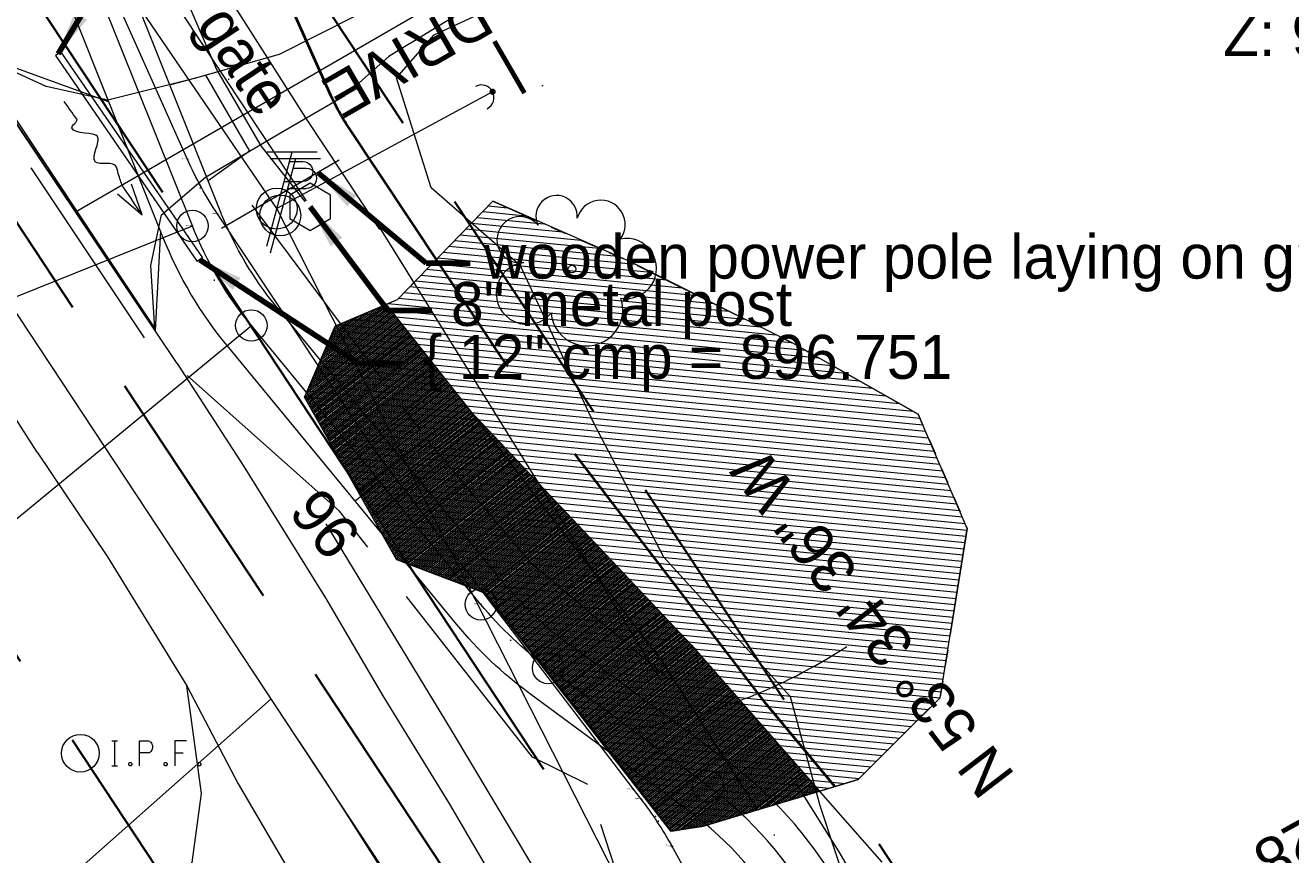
# Model space of a CAD drawing. Header units: feet. Extents: x 2433273 to 2447442, y 555003 to 575201.
# Tile 22 of 226: x 2440263 to 2440465, y 560380 to 560512. Entities that reach past the tile are written whole.
import ezdxf
from ezdxf.enums import TextEntityAlignment as Align

# ---------------------------------------------------------------- set-up
doc = ezdxf.new("R2010")
doc.units = ezdxf.units.FT
doc.header["$LTSCALE"] = 50
doc.header["$MEASUREMENT"] = 0
for name, pattern in [('cl20', [100, 5, -5, 80, -5, 5]), ('cl50', [100, 7.5, -7.5, 70, -7.5, 7.5]), ('constlimit', [0.85, 0.65, -0.1, -0.1]), ('DGN Style 3', [677.930942, 484.236387, -193.694555]), ('DGN Style 5', [338.965471, 145.270916, -193.694555]), ('DGN Style 7', [968.472775, 435.812749, -193.694555, 145.270916, -193.694555]), ('esmtshpr', [5.35, 1, -0.175, -0.175, 4]), ('esmtuex', [4.65, 0.8, -0.275, -0.275, 0.8, -0.3, 0.8, -0.3, 0.8, -0.3]), ('fencepr', [1, 0.925, 0.075]), ('rowex', [4.85, 0.8, -0.375, -0.375, 0.8, -0.3, 0.8, -0.3, 0.8, -0.3]), ('stream', [1.4, 0.7, -0.1, 0.1, -0.1, 0.1, -0.1, 0.1, -0.1]), ('treelt', [0.3, -0.15, -0.15])]:
    doc.linetypes.add(name, pattern=pattern)
for name, color, linetype, lineweight in [('DR_P_Ditch', 133, 'stream', 13), ('DR_X_Flow_Arrow', 151, 'Continuous', 0), ('DR_X_Storm_Sewer', 151, 'DGN Style 5', 0), ('DV_X_Property_Line', 7, 'Continuous', 0), ('EV_Ecological_Wetlands', 151, 'stream', 13), ('GE_P_CL_50', 7, 'cl50', 13), ('GE_P_Driveway_CL', 7, 'DGN Style 7', 13), ('PV_P_Bikeway', 193, 'Continuous', 13), ('PV_P_Drive', 230, 'Continuous', 13), ('PV_P_Text', 7, 'Continuous', 13), ('PV_X_Driveway', 7, 'DGN Style 5', 0), ('PV_X_EOP', 7, 'DGN Style 3', 0), ('RD_P_Fence', 230, 'fencepr', 13), ('RD_X_Cells', 7, 'Continuous', 0), ('RD_X_Gate', 230, 'Continuous', 0), ('RD_X_GR_Lt', 97, 'Continuous', 0), ('RD_X_Misc_Items', 1, 'DGN Style 3', 13), ('RW_P_Const_Limits', 120, 'constlimit', 0), ('RW_P_Esmt_SH', 193, 'esmtshpr', 40), ('RW_X_CL_20', 6, 'cl20', 0), ('RW_X_Esmt_U', 6, 'esmtuex', 30), ('RW_X_Fee_RW', 6, 'rowex', 30), ('SV_X_Mon_Cells_Found', 7, 'Continuous', 0), ('SV_X_Text', 7, 'Continuous', 0), ('UT_X_Gas', 2, 'Continuous', 0), ('UT_X_Misc_Cells', 7, 'Continuous', 0), ('UT_X_Overhead_Electric', 1, 'Continuous', 0), ('VG_X_Cells', 3, 'Continuous', 0), ('VG_X_Tree_Line_Lt', 3, 'treelt', 0)]:
    doc.layers.add(name, color=color, linetype=linetype, lineweight=lineweight)
doc.layers.add('GK_Visualization', color=30, linetype='Continuous', lineweight=13, plot=False)
doc.styles.add('Slanted-Normal LS 0.50', font='font31.shx', dxfattribs={"height": 0.14})
doc.styles.add('Slanted-Normal LS 0.50_0', font='font31.shx')
doc.styles.add('Style-font30', font='font30.shx')
doc.styles.add('Style-font31', font='font31.shx')
doc.dimstyles.new('Dec-0  Slanted', dxfattribs={"dimscale": 50, "dimtxt": 0.14, "dimasz": 0.14, "dimexe": 0.07, "dimexo": 0.07, "dimgap": 0.07, "dimtad": 1, "dimdec": 0, "dimzin": 3, "dimdsep": 46, "dimtxsty": 'Slanted-Normal LS 0.50_0', "dimcen": 0.09, "dimclrd": 97, "dimclre": 97, "dimclrt": 7, "dimadec": 0, "dimazin": 3, "dimtfac": 1, "dimtdec": 0, "dimtofl": 0, "dimtmove": 1, "dimatfit": 1, "dimfxl": 1, "dimtzin": 3, "dimlwd": 0, "dimlwe": 0, "dimarcsym": 0})

# ---------------------------------------------------------------- blocks, each defined once
blk = doc.blocks.new('SURVPN-CROSS_38')
at = {"layer": 'GK_Visualization', "color": 30, "linetype": 'Continuous', "lineweight": 0}
for p, q in [((0.07, 0), (-0.07, 0)), ((0, 0.07), (0, -0.07))]:
    blk.add_line(p, q, dxfattribs=at)
blk = doc.blocks.new('SURVPN-CROSS_42')
at = {"layer": 'GK_Visualization', "color": 30, "linetype": 'Continuous', "lineweight": 0}
for p, q in [((0.07, 0), (-0.07, 0)), ((0, 0.07), (0, -0.07))]:
    blk.add_line(p, q, dxfattribs=at)
blk = doc.blocks.new('DFL-X_6')
at = {"layer": 'DR_X_Flow_Arrow', "color": 151, "linetype": 'Continuous', "lineweight": 0, "flags": 128}
blk.add_lwpolyline([(-0.08, -0.0214), (0, 0), (-0.08, 0.0215)], dxfattribs=at)
at = {"layer": 'DR_X_Flow_Arrow', "color": 151, "linetype": 'Continuous', "lineweight": 0}
blk.add_open_spline([(0, 0), (-0.0277, 0.0001), (-0.0554, 0.0002), (-0.0831, 0.0002), (-0.0943, 0.0003), (-0.1051, 0.005), (-0.116, 0.0078), (-0.1231, 0.0095), (-0.1298, 0.0131), (-0.1368, 0.015), (-0.1547, 0.0198), (-0.1638, -0.0202), (-0.1792, -0.0218), (-0.1968, -0.0235), (-0.2129, 0.0182), (-0.2278, 0.0195), (-0.244, 0.0209), (-0.2648, -0.0282), (-0.2838, -0.0218), (-0.2906, -0.0194), (-0.2867, 0.0007), (-0.2951, 0.0006), (-0.3134, 0.0004), (-0.3317, 0.0002), (-0.35, 0)], degree=3, knots=[0, 0, 0, 0, 0.203531, 0.203531, 0.203531, 0.286234, 0.286234, 0.286234, 0.340272, 0.340272, 0.340272, 0.477755, 0.477755, 0.477755, 0.633727, 0.633727, 0.633727, 0.804111, 0.804111, 0.804111, 0.865463, 0.865463, 0.865463, 1, 1, 1, 1], dxfattribs=at)
blk = doc.blocks.new('X_138')
at = {"layer": 'GK_Visualization', "color": 1, "linetype": 'Continuous', "lineweight": 0}
for p, q in [((-0.07, -0.07), (0.07, 0.07)), ((-0.07, 0.07), (0.07, -0.07))]:
    blk.add_line(p, q, dxfattribs=at)
blk = doc.blocks.new('X_139')
at = {"layer": 'GK_Visualization', "color": 1, "linetype": 'Continuous', "lineweight": 0}
for p, q in [((-0.07, -0.07), (0.07, 0.07)), ((-0.07, 0.07), (0.07, -0.07))]:
    blk.add_line(p, q, dxfattribs=at)
blk = doc.blocks.new('X_140')
at = {"layer": 'GK_Visualization', "color": 1, "linetype": 'Continuous', "lineweight": 0}
for p, q in [((-0.07, -0.07), (0.07, 0.07)), ((-0.07, 0.07), (0.07, -0.07))]:
    blk.add_line(p, q, dxfattribs=at)
blk = doc.blocks.new('X_141')
at = {"layer": 'GK_Visualization', "color": 1, "linetype": 'Continuous', "lineweight": 0}
for p, q in [((-0.07, -0.07), (0.07, 0.07)), ((-0.07, 0.07), (0.07, -0.07))]:
    blk.add_line(p, q, dxfattribs=at)
blk = doc.blocks.new('X_142')
at = {"layer": 'GK_Visualization', "color": 1, "linetype": 'Continuous', "lineweight": 0}
for p, q in [((-0.07, -0.07), (0.07, 0.07)), ((-0.07, 0.07), (0.07, -0.07))]:
    blk.add_line(p, q, dxfattribs=at)
blk = doc.blocks.new('SURVPN-CROSS_68')
at = {"layer": 'GK_Visualization', "color": 30, "linetype": 'Continuous', "lineweight": 0}
for p, q in [((0.07, 0), (-0.07, 0)), ((0, 0.07), (0, -0.07))]:
    blk.add_line(p, q, dxfattribs=at)
blk = doc.blocks.new('SURVPN-CROSS_69')
at = {"layer": 'GK_Visualization', "color": 30, "linetype": 'Continuous', "lineweight": 0}
for p, q in [((0.07, 0), (-0.07, 0)), ((0, 0.07), (0, -0.07))]:
    blk.add_line(p, q, dxfattribs=at)
blk = doc.blocks.new('SURVPN-CROSS_70')
at = {"layer": 'GK_Visualization', "color": 30, "linetype": 'Continuous', "lineweight": 0}
for p, q in [((0.07, 0), (-0.07, 0)), ((0, 0.07), (0, -0.07))]:
    blk.add_line(p, q, dxfattribs=at)
blk = doc.blocks.new('SURVPN-CROSS_72')
at = {"layer": 'GK_Visualization', "color": 30, "linetype": 'Continuous', "lineweight": 0}
for p, q in [((0.07, 0), (-0.07, 0)), ((0, 0.07), (0, -0.07))]:
    blk.add_line(p, q, dxfattribs=at)
blk = doc.blocks.new('SURVPN-CROSS_73')
at = {"layer": 'GK_Visualization', "color": 30, "linetype": 'Continuous', "lineweight": 0}
for p, q in [((0.07, 0), (-0.07, 0)), ((0, 0.07), (0, -0.07))]:
    blk.add_line(p, q, dxfattribs=at)
blk = doc.blocks.new('SURVPN-CROSS_74')
at = {"layer": 'GK_Visualization', "color": 30, "linetype": 'Continuous', "lineweight": 0}
for p, q in [((0.07, 0), (-0.07, 0)), ((0, 0.07), (0, -0.07))]:
    blk.add_line(p, q, dxfattribs=at)
blk = doc.blocks.new('X_143')
at = {"layer": 'GK_Visualization', "color": 1, "linetype": 'Continuous', "lineweight": 0}
for p, q in [((-0.07, -0.07), (0.07, 0.07)), ((-0.07, 0.07), (0.07, -0.07))]:
    blk.add_line(p, q, dxfattribs=at)
blk = doc.blocks.new('X_144')
at = {"layer": 'GK_Visualization', "color": 1, "linetype": 'Continuous', "lineweight": 0}
for p, q in [((-0.07, -0.07), (0.07, 0.07)), ((-0.07, 0.07), (0.07, -0.07))]:
    blk.add_line(p, q, dxfattribs=at)
blk = doc.blocks.new('X_145')
at = {"layer": 'GK_Visualization', "color": 1, "linetype": 'Continuous', "lineweight": 0}
for p, q in [((-0.07, -0.07), (0.07, 0.07)), ((-0.07, 0.07), (0.07, -0.07))]:
    blk.add_line(p, q, dxfattribs=at)
blk = doc.blocks.new('X_146')
at = {"layer": 'GK_Visualization', "color": 1, "linetype": 'Continuous', "lineweight": 0}
for p, q in [((-0.07, -0.07), (0.07, 0.07)), ((-0.07, 0.07), (0.07, -0.07))]:
    blk.add_line(p, q, dxfattribs=at)
blk = doc.blocks.new('SURVPN-CROSS_76')
at = {"layer": 'GK_Visualization', "color": 30, "linetype": 'Continuous', "lineweight": 0}
for p, q in [((0.07, 0), (-0.07, 0)), ((0, 0.07), (0, -0.07))]:
    blk.add_line(p, q, dxfattribs=at)
blk = doc.blocks.new('SURVPN-CROSS_77')
at = {"layer": 'GK_Visualization', "color": 30, "linetype": 'Continuous', "lineweight": 0}
for p, q in [((0.07, 0), (-0.07, 0)), ((0, 0.07), (0, -0.07))]:
    blk.add_line(p, q, dxfattribs=at)
blk = doc.blocks.new('SURVPN-CROSS_78')
at = {"layer": 'GK_Visualization', "color": 30, "linetype": 'Continuous', "lineweight": 0}
for p, q in [((0.07, 0), (-0.07, 0)), ((0, 0.07), (0, -0.07))]:
    blk.add_line(p, q, dxfattribs=at)
blk = doc.blocks.new('SURVPN-CROSS_80')
at = {"layer": 'GK_Visualization', "color": 30, "linetype": 'Continuous', "lineweight": 0}
for p, q in [((0.07, 0), (-0.07, 0)), ((0, 0.07), (0, -0.07))]:
    blk.add_line(p, q, dxfattribs=at)
blk = doc.blocks.new('SURVPN-CROSS_81')
at = {"layer": 'GK_Visualization', "color": 30, "linetype": 'Continuous', "lineweight": 0}
for p, q in [((0.07, 0), (-0.07, 0)), ((0, 0.07), (0, -0.07))]:
    blk.add_line(p, q, dxfattribs=at)
blk = doc.blocks.new('SURVPN-CROSS_82')
at = {"layer": 'GK_Visualization', "color": 30, "linetype": 'Continuous', "lineweight": 0}
for p, q in [((0.07, 0), (-0.07, 0)), ((0, 0.07), (0, -0.07))]:
    blk.add_line(p, q, dxfattribs=at)
blk = doc.blocks.new('SURVPN-CROSS_83')
at = {"layer": 'GK_Visualization', "color": 30, "linetype": 'Continuous', "lineweight": 0}
for p, q in [((0.07, 0), (-0.07, 0)), ((0, 0.07), (0, -0.07))]:
    blk.add_line(p, q, dxfattribs=at)
blk = doc.blocks.new('X_215')
at = {"layer": 'GK_Visualization', "color": 1, "linetype": 'Continuous', "lineweight": 0}
for p, q in [((-0.07, -0.07), (0.07, 0.07)), ((-0.07, 0.07), (0.07, -0.07))]:
    blk.add_line(p, q, dxfattribs=at)
blk = doc.blocks.new('X_216')
at = {"layer": 'GK_Visualization', "color": 1, "linetype": 'Continuous', "lineweight": 0}
for p, q in [((-0.07, -0.07), (0.07, 0.07)), ((-0.07, 0.07), (0.07, -0.07))]:
    blk.add_line(p, q, dxfattribs=at)
blk = doc.blocks.new('X_217')
at = {"layer": 'GK_Visualization', "color": 1, "linetype": 'Continuous', "lineweight": 0}
for p, q in [((-0.07, -0.07), (0.07, 0.07)), ((-0.07, 0.07), (0.07, -0.07))]:
    blk.add_line(p, q, dxfattribs=at)
blk = doc.blocks.new('SURVPN-CROSS_172')
at = {"layer": 'GK_Visualization', "color": 30, "linetype": 'Continuous', "lineweight": 0}
for p, q in [((0.07, 0), (-0.07, 0)), ((0, 0.07), (0, -0.07))]:
    blk.add_line(p, q, dxfattribs=at)
blk = doc.blocks.new('SURVPN-CROSS_174')
at = {"layer": 'GK_Visualization', "color": 30, "linetype": 'Continuous', "lineweight": 0}
for p, q in [((0.07, 0), (-0.07, 0)), ((0, 0.07), (0, -0.07))]:
    blk.add_line(p, q, dxfattribs=at)
blk = doc.blocks.new('SURVPN-CROSS_176')
at = {"layer": 'GK_Visualization', "color": 30, "linetype": 'Continuous', "lineweight": 0}
for p, q in [((0.07, 0), (-0.07, 0)), ((0, 0.07), (0, -0.07))]:
    blk.add_line(p, q, dxfattribs=at)
blk = doc.blocks.new('SURVPN-CROSS_177')
at = {"layer": 'GK_Visualization', "color": 30, "linetype": 'Continuous', "lineweight": 0}
for p, q in [((0.07, 0), (-0.07, 0)), ((0, 0.07), (0, -0.07))]:
    blk.add_line(p, q, dxfattribs=at)
blk = doc.blocks.new('SURVPN-CROSS_178')
at = {"layer": 'GK_Visualization', "color": 30, "linetype": 'Continuous', "lineweight": 0}
for p, q in [((0.07, 0), (-0.07, 0)), ((0, 0.07), (0, -0.07))]:
    blk.add_line(p, q, dxfattribs=at)
blk = doc.blocks.new('SURVPN-CROSS_179')
at = {"layer": 'GK_Visualization', "color": 30, "linetype": 'Continuous', "lineweight": 0}
for p, q in [((0.07, 0), (-0.07, 0)), ((0, 0.07), (0, -0.07))]:
    blk.add_line(p, q, dxfattribs=at)
blk = doc.blocks.new('DM_46')
at = {"layer": 'UT_X_Misc_Cells', "linetype": 'Continuous', "lineweight": 0}
h = blk.add_hatch(color=2, dxfattribs=at)
edge = h.paths.add_edge_path()
edge.add_arc((0, 0), 0.01, 0, 360)
at = {"layer": 'UT_X_Misc_Cells', "color": 2, "linetype": 'Continuous', "lineweight": 0}
blk.add_arc((0.04, 0), 0.04, 90, 270, dxfattribs=at)
blk = doc.blocks.new('TPW_7')
at = {"layer": 'UT_X_Misc_Cells', "color": 30, "linetype": 'Continuous', "lineweight": 0}
for p, q in [((0.0482, 0.18), (-0.0322, -0.12)), ((0.1282, 0.18), (-0.0318, 0.18)), ((0.0402, 0.15), (0.0827, 0.15)), ((0.0231, 0.0863), (0.0827, 0.0863))]:
    blk.add_line(p, q, dxfattribs=at)
blk.add_circle((0, 0), 0.065, dxfattribs=at)
at = {"layer": 'UT_X_Misc_Cells', "color": 30, "linetype": 'Continuous', "lineweight": 0, "extrusion": (0, 0, -1)}
blk.add_arc((-0.0833, 0.1181), 0.0319, 88.8767, 271.1233, dxfattribs=at)
blk = doc.blocks.new('IPF_16')
at = {"layer": 'SV_X_Mon_Cells_Found', "color": 7, "linetype": 'Continuous', "lineweight": 0, "flags": 128}
for points in [[(0.1007, 0.04), (0.1184, 0.04)], [(0.1095, -0.04), (0.1095, 0.04)], [(0.1878, -0.04), (0.1878, 0.04), (0.2143, 0.04), (0.217, 0.0394), (0.2209, 0.0381), (0.2225, 0.0368), (0.2242, 0.0356), (0.2264, 0.0324), (0.228, 0.0293), (0.2291, 0.0242), (0.2291, 0.0167), (0.2286, 0.0142), (0.2275, 0.0104), (0.2253, 0.006), (0.2231, 0.0041), (0.2214, 0.0028), (0.2187, 0.0016), (0.2143, 0.0009), (0.1878, 0.0009)], [(0.3383, 0.04), (0.3002, 0.04), (0.3002, -0.04)], [(0.3002, 0.0009), (0.3272, 0.0009)], [(0.1007, -0.04), (0.1184, -0.04)], [(0.1575, -0.0293), (0.1602, -0.0293), (0.1619, -0.0305), (0.1635, -0.0331), (0.1635, -0.0362), (0.1619, -0.0387), (0.1602, -0.04), (0.1575, -0.04), (0.1558, -0.0387), (0.1542, -0.0362), (0.1542, -0.0331), (0.1558, -0.0305), (0.1575, -0.0293)], [(0.2699, -0.0293), (0.2727, -0.0293), (0.2743, -0.0305), (0.276, -0.0331), (0.276, -0.0362), (0.2743, -0.0387), (0.2727, -0.04), (0.2699, -0.04), (0.2683, -0.0387), (0.2666, -0.0362), (0.2666, -0.0331), (0.2683, -0.0305), (0.2699, -0.0293)], [(0.3774, -0.0293), (0.3801, -0.0293), (0.3818, -0.0305), (0.3835, -0.0331), (0.3835, -0.0362), (0.3818, -0.0387), (0.3801, -0.04), (0.3774, -0.04), (0.3757, -0.0387), (0.3741, -0.0362), (0.3741, -0.0331), (0.3757, -0.0305), (0.3774, -0.0293)]]:
    blk.add_lwpolyline(points, dxfattribs=at)
at = {"layer": 'SV_X_Mon_Cells_Found', "color": 7, "linetype": 'Continuous', "lineweight": 0}
blk.add_circle((0, 0), 0.06, dxfattribs=at)
blk = doc.blocks.new('POST_49')
at = {"layer": 'RD_X_Cells', "color": 30, "linetype": 'Continuous', "lineweight": 0, "flags": 128}
blk.add_lwpolyline([(-0.0649, -0.0375), (0, -0.075), (0.0649, -0.0375), (0.0649, 0.0375), (0, 0.075), (-0.0649, 0.0375), (-0.0649, -0.0375)], dxfattribs=at)
blk = doc.blocks.new('TPW_21')
at = {"layer": 'UT_X_Misc_Cells', "color": 30, "linetype": 'Continuous', "lineweight": 0}
for p, q in [((0.0482, 0.18), (-0.0322, -0.12)), ((0.1282, 0.18), (-0.0318, 0.18)), ((0.0402, 0.15), (0.0827, 0.15)), ((0.0231, 0.0862), (0.0827, 0.0862))]:
    blk.add_line(p, q, dxfattribs=at)
blk.add_circle((0, 0), 0.065, dxfattribs=at)
at = {"layer": 'UT_X_Misc_Cells', "color": 30, "linetype": 'Continuous', "lineweight": 0, "extrusion": (0, 0, -1)}
blk.add_arc((-0.0833, 0.1181), 0.0319, 88.8767, 271.1233, dxfattribs=at)
blk = doc.blocks.new('TREE_36')
at = {"layer": 'VG_X_Cells', "color": 3, "linetype": 'Continuous', "lineweight": 0}
blk.add_circle((0, 0), 0.012, dxfattribs=at)
for centre, radius, start, end in [((-0.0492, 0.1684), 0.0658, 354.0047, 205.9741), ((0.0913, 0.1415), 0.0776, 323.83, 165.0376), ((-0.1655, 0.0932), 0.0735, 39.0625, 279.5412), ((0.173, 0.0018), 0.0957, 259.1453, 101.4596), ((-0.1427, -0.0774), 0.0987, 96.1722, 320.5737), ((0.0473, -0.1303), 0.1142, 184.9476, 19.4572)]:
    blk.add_arc(centre, radius, start, end, dxfattribs=at)

msp = doc.modelspace()

# ---------------------------------------------------------------- hatches: boundary and pattern name
at = {"layer": 'EV_Ecological_Wetlands', "linetype": 'Continuous'}
h = msp.add_hatch(dxfattribs=at)
h.set_pattern_fill('HATCH', color=256, style=0, pattern_type=2)
h.set_pattern_definition([(174.4657, (2440351.7347, 560457.0671), (-0.096441, -0.995339), [])])
h.paths.add_polyline_path([(2440386.13, 560389.36), (2440395.94, 560392.32), (2440403.09, 560399.47), (2440408.96, 560405.34), (2440413.3, 560432.25), (2440405.49, 560450.48), (2440385.52, 560461.76), (2440359.48, 560474.78), (2440343.44, 560481.84), (2440337.78, 560484.33), (2440322.55, 560468.67), (2440320.82, 560467.93), (2440334.22, 560450.93), (2440364.68, 560411.17), (2440379.92, 560387.49)])
h = msp.add_hatch(dxfattribs=at)
h.set_pattern_fill('HATCH', color=256, style=0, pattern_type=2)
h.set_pattern_definition([(174.4657, (2440325.8823, 560445.4374), (-0.096441, -0.995339), [])])
h.paths.add_polyline_path([(2440312.69, 560464.44), (2440307.83, 560453.18), (2440314.2, 560441.91), (2440324.29, 560426.64), (2440336.58, 560421.99), (2440355.75, 560397.66), (2440366.11, 560384.08), (2440371.28, 560384.88), (2440379.92, 560387.49), (2440364.68, 560411.17), (2440334.22, 560450.93), (2440320.82, 560467.93)])
h = msp.add_hatch(dxfattribs=at)
h.set_pattern_fill('HATCH', color=256, style=0, pattern_type=2)
h.set_pattern_definition([(218.2565, (2440389.79666, 560390.46612), (0.15479575, -0.1963117), [])])
h.paths.add_polyline_path([(2440389.8, 560390.47), (2440379.92, 560387.49), (2440371.28, 560384.88), (2440366.11, 560384.08), (2440336.58, 560421.99), (2440324.29, 560426.64), (2440314.2, 560441.91), (2440307.83, 560453.18), (2440312.69, 560464.44), (2440320.82, 560467.93), (2440334.22, 560450.93), (2440369.33, 560413.77)])
h = msp.add_hatch(dxfattribs=at)
h.set_pattern_fill('HATCH', color=256, style=0, pattern_type=2)
h.set_pattern_definition([(219.4657, (2440322.40748, 560428.65582), (0.158904, -0.1930012), [])])
h.paths.add_polyline_path([(2440322.44, 560427.34), (2440324.29, 560426.64), (2440314.2, 560441.91)])

# ---------------------------------------------------------------- linework, layer by layer
at = {"layer": 'DR_P_Ditch'}
for p, q in [((2440299.44, 560483.69), (2440327.47, 560446.16)), ((2440327.47, 560446.16), (2440343.83, 560426.73)), ((2440365.48, 560408.54), (2440343.83, 560426.73))]:
    msp.add_line(p, q, dxfattribs=at)
at = {"layer": 'DR_X_Storm_Sewer'}
for p, q in [((2440269.04, 560508.08), (2440268.21, 560507.51)), ((2440268.21, 560507.51), (2440290.76, 560474.74)), ((2440269.04, 560508.08), (2440291.58, 560475.31)), ((2440291.58, 560475.31), (2440290.76, 560474.74))]:
    msp.add_line(p, q, dxfattribs=at)
at = {"layer": 'DV_X_Property_Line'}
msp.add_line((2439826.44, 559984.23), (2440302.53, 560405.14), dxfattribs=at)
at = {"layer": 'EV_Ecological_Wetlands', "ltscale": 0.500001, "flags": 128}
msp.add_lwpolyline([(2440307.83, 560453.18), (2440312.69, 560464.44), (2440322.55, 560468.67), (2440337.78, 560484.33), (2440359.48, 560474.78), (2440385.52, 560461.76), (2440405.49, 560450.48), (2440413.3, 560432.25), (2440408.96, 560405.34), (2440395.94, 560392.32), (2440371.28, 560384.88), (2440366.11, 560384.08), (2440355.75, 560397.66), (2440336.58, 560421.99), (2440322.44, 560427.34), (2440307.83, 560453.18)], close=True, dxfattribs=at)
at = {"layer": 'EV_Ecological_Wetlands', "linetype": 'Continuous', "flags": 128}
for points in [[(2440386.13, 560389.36), (2440395.94, 560392.32), (2440403.09, 560399.47), (2440408.96, 560405.34), (2440413.3, 560432.25), (2440405.49, 560450.48), (2440385.52, 560461.76), (2440359.48, 560474.78), (2440343.44, 560481.84), (2440337.78, 560484.33), (2440322.55, 560468.67), (2440320.82, 560467.93), (2440334.22, 560450.93), (2440364.68, 560411.17), (2440379.92, 560387.49), (2440386.13, 560389.36)], [(2440312.69, 560464.44), (2440307.83, 560453.18), (2440314.2, 560441.91), (2440324.29, 560426.64), (2440336.58, 560421.99), (2440355.75, 560397.66), (2440366.11, 560384.08), (2440371.28, 560384.88), (2440379.92, 560387.49), (2440364.68, 560411.17), (2440334.22, 560450.93), (2440320.82, 560467.93), (2440312.69, 560464.44)], [(2440389.8, 560390.47), (2440379.92, 560387.49), (2440371.28, 560384.88), (2440366.11, 560384.08), (2440336.58, 560421.99), (2440324.29, 560426.64), (2440314.2, 560441.91), (2440307.83, 560453.18), (2440312.69, 560464.44), (2440320.82, 560467.93), (2440334.22, 560450.93), (2440369.33, 560413.77), (2440389.8, 560390.47), (2440389.8, 560390.47)], [(2440322.44, 560427.34), (2440324.29, 560426.64), (2440314.2, 560441.91), (2440322.44, 560427.34)]]:
    msp.add_lwpolyline(points, close=True, dxfattribs=at)
at = {"layer": 'GE_P_CL_50'}
for p, q in [((2440289.98, 560480.4), (2440258.88, 560558.07)), ((2440335.89, 560420.19), (2440299.36, 560464.57)), ((2440372.04, 560391.27), (2440346.59, 560410.05))]:
    msp.add_line(p, q, dxfattribs=at)
at = {"layer": 'GE_P_CL_50', "linetype": 'Continuous'}
for p, q in [((2440140.8, 560420.67), (2440289.98, 560480.4)), ((2440175.1, 560362.26), (2440299.36, 560464.57)), ((2440319.75, 560439.8), (2440315.89, 560436.62))]:
    msp.add_line(p, q, dxfattribs=at)
for centre in [(2440289.98, 560480.4), (2440299.36, 560464.57), (2440335.89, 560420.19), (2440346.59, 560410.05), (2440372.04, 560391.27)]:
    msp.add_circle(centre, 2.5, dxfattribs=at)
at = {"layer": 'GE_P_CL_50', "extrusion": (0, 0, -1)}
for centre, start, end in [((-2440345.68, 560502.7), 320.5343, 338.1781), ((-2440382.21, 560458.33), 306.4233, 320.5343)]:
    msp.add_arc(centre, 60, start, end, dxfattribs=at)
at = {"layer": 'GE_P_CL_50', "linetype": 'Continuous'}
msp.add_arc((2440346.41, 560486.57), 87.27, 278.8081, 303.1391, dxfattribs=at)
at = {"layer": 'GE_P_CL_50', "linetype": 'Continuous', "extrusion": (0, 0, -1)}
msp.add_arc((-2439959.94, 561427.04), 1252.18, 235.3869, 247.94996, dxfattribs=at)
at = {"layer": 'GE_P_CL_50'}
msp.add_arc((2440336.41, 560342.99), 60, 28.9412, 53.5767, dxfattribs=at)
at = {"layer": 'GE_P_Driveway_CL'}
msp.add_line((2440271.36, 560482.64), (2440335.67, 560519.87), dxfattribs=at)
at = {"layer": 'GK_Visualization', "color": 1, "flags": 128}
for points in [[(2441570.48, 560159.23, 0.142047), (2441540.61, 560174.22), (2440920.75, 560288.88, -0.221565), (2440879.47, 560318.29, 0.367642), (2440806.46, 560344.98), (2440506.24, 560233.98, -0.370651), (2440432.93, 560261.22), (2440366.26, 560381.79, 0.037029), (2440361.4, 560389.22), (2440318.88, 560444.78), (2440293.97, 560482.32, -0.041128), (2440289.22, 560490.96), (2440256.67, 560563.59)], [(2440409.66, 560303.29, -0.127505), (2440402.17, 560332.46, 0.127505), (2440394.68, 560361.62), (2440388.92, 560372.03, 0.107908), (2440372.04, 560391.27), (2440346.59, 560410.05, -0.061648), (2440335.89, 560420.19)]]:
    msp.add_lwpolyline(points, format="xyb", dxfattribs=at)
at = {"layer": 'GK_Visualization', "color": 30, "extrusion": (0, 0, -1)}
for centre, start, end in [((-2440343.97, 560515.49), 326.4404, 335.8609), ((-2440382.21, 560458.33), 306.4233, 320.5343)]:
    msp.add_arc(centre, 60, start, end, dxfattribs=at)
at = {"layer": 'GK_Visualization', "color": 30}
for centre, end in [((2440336.41, 560342.99), 53.5767), ((2440313.75, 560352.76), 37.4239)]:
    msp.add_arc(centre, 60, 28.9412, end, dxfattribs=at)
at = {"layer": 'PV_P_Bikeway'}
for p, q in [((2440294.62, 560482.26), (2440263.52, 560559.93)), ((2440285.34, 560478.54), (2440254.24, 560556.21)), ((2440339.75, 560423.37), (2440303.22, 560467.75)), ((2440332.03, 560417.02), (2440295.5, 560461.39)), ((2440375.01, 560395.3), (2440349.56, 560414.08)), ((2440369.07, 560387.25), (2440343.62, 560406.03))]:
    msp.add_line(p, q, dxfattribs=at)
at = {"layer": 'PV_P_Bikeway', "extrusion": (0, 0, -1)}
for centre, radius, start, end in [((-2440345.68, 560502.7), 55, 320.5343, 338.1781), ((-2440345.68, 560502.7), 65, 320.5343, 338.1781), ((-2440382.21, 560458.33), 55, 306.4233, 320.5343), ((-2440382.21, 560458.33), 65, 306.4233, 320.5343)]:
    msp.add_arc(centre, radius, start, end, dxfattribs=at)
at = {"layer": 'PV_P_Bikeway'}
for radius in [65, 55]:
    msp.add_arc((2440336.41, 560342.99), radius, 28.9412, 53.5767, dxfattribs=at)
at = {"layer": 'PV_P_Drive'}
for p, q in [((2440284.04, 560463.75), (2440254.31, 560508.23)), ((2440276.62, 560500.14), (2440254.31, 560508.23)), ((2440286.38, 560502.84), (2440292.04, 560504.41)), ((2440292.05, 560504.39), (2440299.05, 560492.31)), ((2440276.62, 560500.14), (2440276.68, 560500.16)), ((2440299.05, 560492.31), (2440292.5, 560487.56)), ((2440284.91, 560479.61), (2440284.04, 560463.75))]:
    msp.add_line(p, q, dxfattribs=at)
at = {"layer": 'PV_X_Driveway', "flags": 128}
for points in [[(2440316.02, 560513.87), (2440315.9, 560513.78), (2440303.77, 560507.68), (2440290.08, 560503.84), (2440276.53, 560500.44), (2440266.71, 560502.58), (2440255.09, 560507.88), (2440262.35, 560496.64), (2440274.77, 560477.93), (2440284.02, 560464.1), (2440283.39, 560474.12), (2440285.05, 560482.15), (2440292.07, 560488.15), (2440303.72, 560495.09), (2440314.25, 560501.19), (2440321.26, 560507.39)], [(2440283.6, 560369), (2440289.94, 560379.12), (2440291.45, 560390.07), (2440289.08, 560407.23), (2440297.25, 560391.66), (2440308.43, 560372.59), (2440317.9, 560356.73), (2440326.29, 560341.38), (2440339.99, 560319.09), (2440332.46, 560324.6), (2440322.84, 560332.29), (2440306.89, 560337.21)]]:
    msp.add_lwpolyline(points, dxfattribs=at)
at = {"layer": 'PV_X_Driveway'}
msp.add_open_spline([(2440634.41, 560585.11), (2440621.36, 560595.42), (2440608.31, 560605.73), (2440595.25, 560616.04), (2440579.59, 560628.41), (2440553.86, 560626.15), (2440535.43, 560618.73), (2440531.36, 560617.1), (2440527.27, 560615.39), (2440523.29, 560613.48), (2440508.02, 560606.15), (2440492.74, 560598.83), (2440477.48, 560591.49), (2440461.16, 560583.64), (2440444.85, 560575.78), (2440428.55, 560567.9), (2440417.57, 560562.59), (2440406.65, 560557.16), (2440396.03, 560551.17), (2440382.91, 560543.77), (2440369.8, 560536.37), (2440356.68, 560528.97), (2440344.87, 560521.77), (2440333.07, 560514.58), (2440321.26, 560507.39)], degree=3, knots=[0, 0, 0, 0, 0.080512, 0.080512, 0.080512, 0.177135, 0.177135, 0.177135, 0.198467, 0.198467, 0.198467, 0.280464, 0.280464, 0.280464, 0.368099, 0.368099, 0.368099, 0.427111, 0.427111, 0.427111, 0.5, 0.5, 0.5, 1, 1, 1, 1], dxfattribs=at)
at = {"layer": 'PV_X_EOP', "flags": 128}
for points in [[(2440287.56, 560458.5), (2440257.67, 560503.03), (2440239.78, 560530.77), (2440213.3, 560571.69), (2440181.3, 560619.82), (2440158.43, 560654.24), (2440132.77, 560693.47), (2440108.35, 560729.66), (2440085.65, 560764.47), (2440059.3, 560803.67), (2440033.57, 560843.6), (2440010.36, 560877.73), (2439988.63, 560910.59), (2439987.39, 560911.32)], [(2440265.28, 560444.43), (2440237.36, 560487.85), (2440218.54, 560516.86), (2440060.51, 560752.44), (2440036.1, 560789.13), (2439964.8, 560896.03), (2439964.98, 560898.9)], [(2440287.56, 560458.5), (2440298.15, 560442.12), (2440311.2, 560421.11), (2440320.29, 560405.65), (2440330.92, 560388.4), (2440339.44, 560373.77), (2440350.69, 560355.59), (2440363.52, 560333.62), (2440374.56, 560312.25), (2440386.29, 560289.29), (2440396.85, 560268.65), (2440405.98, 560250.48), (2440415.37, 560229.8), (2440424.88, 560209.95), (2440436.56, 560183.34), (2440445.11, 560163.76), (2440454.83, 560141.62), (2440461.6, 560126.18)], [(2440265.28, 560444.43), (2440276.48, 560427.73), (2440289.08, 560407.23), (2440297.25, 560391.66), (2440308.43, 560372.59), (2440317.9, 560356.73), (2440326.29, 560341.38), (2440339.99, 560319.09), (2440350.86, 560299), (2440362.03, 560277.11), (2440372.33, 560256.46), (2440381.3, 560238.1), (2440390.89, 560218.45), (2440400.06, 560198.95), (2440412.55, 560172.52), (2440421.41, 560152.7), (2440430.42, 560131.13), (2440435.93, 560118.5)]]:
    msp.add_lwpolyline(points, dxfattribs=at)
at = {"layer": 'RD_P_Fence', "flags": 128}
msp.add_lwpolyline([(2440459.74, 560260.27), (2440434.04, 560275.74), (2440416.66, 560307.16), (2440411.8, 560319.39), (2440410.17, 560332.44), (2440408.03, 560349.51), (2440398.8, 560370.7), (2440392.92, 560380.82), (2440385.99, 560391.78)], dxfattribs=at)
at = {"layer": 'RD_X_Gate', "flags": 128}
msp.add_lwpolyline([(2440308.15, 560484.39), (2440284.83, 560519.55)], dxfattribs=at)
at = {"layer": 'RD_X_GR_Lt', "flags": 128}
msp.add_lwpolyline([(2440311.2, 560433.02), (2440331.18, 560400.2), (2440343.94, 560378.81), (2440356.37, 560357.25), (2440362.58, 560346.29), (2440368.7, 560335.29), (2440374.61, 560324.35), (2440380.46, 560313.18), (2440386.5, 560301.93), (2440397.67, 560279.8), (2440408.77, 560257.61), (2440419.76, 560234.77), (2440429.89, 560212.56)], dxfattribs=at)
at = {"layer": 'RD_X_Misc_Items'}
msp.add_line((2440294.59, 560480.06), (2440313.34, 560490.92), dxfattribs=at)
at = {"layer": 'RW_P_Const_Limits'}
for p, q in [((2440282.2, 560532.3), (2440293.84, 560505.29)), ((2440282.38, 560462.63), (2440252.65, 560507.12)), ((2440293.84, 560505.29), (2440300.71, 560493.43)), ((2440334.22, 560450.93), (2440300.71, 560493.43)), ((2440313.41, 560435.04), (2440282.38, 560462.63)), ((2440344.12, 560395.86), (2440313.41, 560435.04)), ((2440352.91, 560391.52), (2440344.12, 560395.86)), ((2440365.01, 560354.26), (2440352.91, 560391.52))]:
    msp.add_line(p, q, dxfattribs=at)
at = {"layer": 'RW_P_Const_Limits', "flags": 128}
msp.add_lwpolyline([(2440448.18, 560312.16), (2440433.64, 560324.43), (2440433.83, 560330.52), (2440430.79, 560339.62), (2440406.26, 560371.71), (2440369.33, 560413.77), (2440334.22, 560450.93)], dxfattribs=at)
at = {"layer": 'RW_P_Esmt_SH'}
for p, q in [((2440312.03, 560501.18), (2440278.68, 560575.61)), ((2440339.25, 560459.3), (2440314.81, 560496.14)), ((2440381.25, 560404.41), (2440339.25, 560459.3)), ((2440435.43, 560339.36), (2440381.25, 560404.41))]:
    msp.add_line(p, q, dxfattribs=at)
at = {"layer": 'RW_P_Esmt_SH', "extrusion": (0, 0, -1)}
msp.add_arc((-2440343.97, 560515.49), 35, 326.4404, 335.8609, dxfattribs=at)
at = {"layer": 'RW_X_CL_20'}
msp.add_line((2440362.14, 560314.92), (2439330.9, 561875.89), dxfattribs=at)
msp.add_line((2440362.14, 560314.92), (2439330.9, 561875.89), dxfattribs=at)
msp.add_arc((2439350.93, 559766.82), 1145.84, 23.46716, 33.4505, dxfattribs=at)
msp.add_arc((2439350.93, 559766.82), 1145.84, 23.46716, 33.4505, dxfattribs=at)
at = {"layer": 'RW_X_Esmt_U'}
for p, q in [((2440421.34, 560348.67), (2439387.63, 561913.37)), ((2440368.82, 560319.32), (2439337.57, 561880.3))]:
    msp.add_line(p, q, dxfattribs=at)
at = {"layer": 'RW_X_Fee_RW'}
for p, q in [((2440388.61, 560329.27), (2439355.99, 561892.33)), ((2440335.66, 560300.57), (2439305.8, 561859.44))]:
    msp.add_line(p, q, dxfattribs=at)
at = {"layer": 'UT_X_Gas'}
msp.add_line((2440364.76, 560407.85), (2440319.53, 560480.58), dxfattribs=at)
at = {"layer": 'UT_X_Gas', "flags": 128}
msp.add_lwpolyline([(2440266.45, 560562.87), (2440278.04, 560544.5), (2440290.86, 560524.53), (2440307.96, 560497.63), (2440319.77, 560479.86)], dxfattribs=at)
at = {"layer": 'UT_X_Misc_Cells'}
msp.add_line((2440337.75, 560501.76), (2440303.4, 560483.16), dxfattribs=at)
at = {"layer": 'UT_X_Overhead_Electric', "flags": 128}
msp.add_lwpolyline([(2440484.94, 560125.89), (2440303.4, 560483.16), (2440077.36, 560814.73), (2439858.91, 561146.66), (2439663.79, 561442.6), (2439469.82, 561735.95), (2439281.04, 562024.84), (2439081.21, 562334.43), (2438862.95, 562669.03), (2438655.7, 562988.75), (2438247.85, 563617.47), (2438037.55, 563946.39), (2437842.2, 564172.7), (2437639.95, 564407.64)], dxfattribs=at)
at = {"layer": 'VG_X_Tree_Line_Lt', "flags": 128}
for points in [[(2440328.43, 560510.8), (2440361.78, 560526.24), (2440395.15, 560547.91), (2440431, 560564.64), (2440524.16, 560609.6), (2440582.7, 560607.35), (2440610.03, 560597.12), (2440653.66, 560563.59), (2440676.28, 560540.82), (2440712.66, 560481.33), (2440705.88, 560441.47)], [(2440674.38, 560425.54), (2440662.41, 560409.16), (2440643.62, 560385.78), (2440665.72, 560372.77), (2440693.81, 560361.74), (2440715.5, 560363.54), (2440752.17, 560364.46), (2440776.15, 560360.65), (2440801.79, 560362.66), (2440828.97, 560354.65), (2440841.82, 560340.42), (2440824.62, 560334.26), (2440798.68, 560327.68), (2440773.1, 560319.44), (2440748.16, 560310.62), (2440723.56, 560302.54), (2440685.98, 560288.87), (2440660.76, 560280.97), (2440631.56, 560270.1), (2440596.97, 560258.5), (2440567.92, 560245.88), (2440543.63, 560231.55), (2440523.74, 560235.61), (2440498.11, 560232.65), (2440479.35, 560244.28), (2440464.23, 560258.21), (2440452.45, 560265.81), (2440444.92, 560286.8), (2440438.81, 560309.32), (2440427.46, 560327.5), (2440412.59, 560334.42), (2440403.15, 560354.93), (2440403.16, 560354.97), (2440396.97, 560366.64), (2440389.86, 560388.14), (2440385.15, 560405.48), (2440364.99, 560427.68), (2440353.8, 560449.15), (2440342.17, 560474.07), (2440327.97, 560486.48), (2440322.45, 560503.96), (2440328.43, 560510.8)]]:
    msp.add_lwpolyline(points, dxfattribs=at)

# ---------------------------------------------------------------- block references
at = {"layer": 'DR_X_Flow_Arrow', "color": 151, "linetype": 'Continuous', "lineweight": 0, "xscale": 62.50000000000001, "yscale": 62.50000000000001, "zscale": 62.50000000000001, "rotation": 304.5273526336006}
msp.add_blockref('DFL-X_6', (2440281.99, 560482.18), dxfattribs=at)
at = {"layer": 'GK_Visualization', "color": 30, "linetype": 'Continuous', "lineweight": 0}
for name, p in [('SURVPN-CROSS_38', (2440295.75, 560503.73)), ('SURVPN-CROSS_42', (2440295.75, 560503.73)), ('SURVPN-CROSS_83', (2440345.68, 560502.7)), ('SURVPN-CROSS_72', (2440289.22, 560490.96)), ('SURVPN-CROSS_74', (2440291.24, 560486.44)), ('SURVPN-CROSS_73', (2440293.97, 560482.32)), ('SURVPN-CROSS_80', (2440289.98, 560480.4)), ('SURVPN-CROSS_82', (2440293.44, 560471.76)), ('SURVPN-CROSS_81', (2440299.36, 560464.57)), ('SURVPN-CROSS_179', (2440382.21, 560458.33)), ('SURVPN-CROSS_176', (2440335.89, 560420.19)), ('SURVPN-CROSS_178', (2440340.61, 560414.46)), ('SURVPN-CROSS_177', (2440346.59, 560410.05)), ('SURVPN-CROSS_76', (2440360.17, 560390.71)), ('SURVPN-CROSS_172', (2440372.04, 560391.27)), ('SURVPN-CROSS_68', (2440361.4, 560389.22)), ('SURVPN-CROSS_78', (2440363.68, 560386.44)), ('SURVPN-CROSS_70', (2440364.1, 560385.68)), ('SURVPN-CROSS_174', (2440382.58, 560383.49)), ('SURVPN-CROSS_69', (2440366.26, 560381.79)), ('SURVPN-CROSS_77', (2440366.36, 560381.61))]:
    msp.add_blockref(name, p, dxfattribs=at)
at = {"layer": 'GK_Visualization', "color": 1, "linetype": 'Continuous', "lineweight": 0}
for name, p in [('X_142', (2440289.22, 560490.96)), ('X_141', (2440293.97, 560482.32)), ('X_146', (2440289.98, 560480.4)), ('X_145', (2440299.36, 560464.57)), ('X_140', (2440318.88, 560444.78)), ('X_217', (2440335.89, 560420.19)), ('X_216', (2440346.59, 560410.05)), ('X_144', (2440360.17, 560390.71)), ('X_215', (2440372.04, 560391.27)), ('X_139', (2440361.4, 560389.22)), ('X_138', (2440366.26, 560381.79)), ('X_143', (2440366.36, 560381.61))]:
    msp.add_blockref(name, p, dxfattribs=at)
at = {"layer": 'RD_X_Cells', "color": 30, "linetype": 'Continuous', "lineweight": 0, "xscale": 50, "yscale": 50, "zscale": 50}
msp.add_blockref('POST_49', (2440308.72, 560483.45), dxfattribs=at)
at = {"layer": 'SV_X_Mon_Cells_Found', "color": 7, "linetype": 'Continuous', "lineweight": 0, "xscale": 50, "yscale": 50, "zscale": 50}
msp.add_blockref('IPF_16', (2440272.15, 560396.5), dxfattribs=at)
at = {"layer": 'UT_X_Misc_Cells', "color": 2, "linetype": 'Continuous', "lineweight": 0, "xscale": 50.00000000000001, "yscale": 50.00000000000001, "zscale": 50.00000000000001, "rotation": 207.3479763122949}
msp.add_blockref('DM_46', (2440337.75, 560501.76), dxfattribs=at)
at = {"layer": 'UT_X_Misc_Cells', "color": 30, "linetype": 'Continuous', "lineweight": 0, "xscale": 50, "yscale": 50, "zscale": 50}
for name, p in [('TPW_7', (2440303.4, 560483.16)), ('TPW_21', (2440303.97, 560482.08))]:
    msp.add_blockref(name, p, dxfattribs=at)
at = {"layer": 'VG_X_Cells', "color": 3, "linetype": 'Continuous', "lineweight": 0, "xscale": 50, "yscale": 50, "zscale": 50}
msp.add_blockref('TREE_36', (2440350.4, 560473.55), dxfattribs=at)

# ---------------------------------------------------------------- texts
at = {"layer": 'GE_P_CL_50', "linetype": 'Continuous', "style": 'Style-font31'}
for s, rotation, p in [('N 53%%d 34\' 36" W', 127.4239, (2440395.4, 560414.98)), ('N 28%%d 56\' 28" W', 208.9412, (2440477.62, 560384.33))]:
    msp.add_text(s, height=7, rotation=rotation, dxfattribs=at).set_placement(p, align=Align.TOP_CENTER)
msp.add_text('96', height=7, rotation=129.4657, dxfattribs=at).set_placement((2440313.8, 560435.23), align=Align.CENTER)
at = {"layer": 'GK_Visualization', "color": 1, "style": 'Style-font30'}
for s, p in [('TEMP1011', (2440289.22, 560490.96)), ('TEMP1010', (2440293.97, 560482.32)), ('TEMP10003', (2440289.98, 560480.4)), ('TEMP10002', (2440299.36, 560464.57)), ('TEMP1009', (2440318.88, 560444.78)), ('TEMP60006', (2440335.89, 560420.19)), ('TEMP60005', (2440346.59, 560410.05)), ('TEMP10001', (2440360.17, 560390.71)), ('TEMP60004', (2440372.04, 560391.27)), ('TEMP1008', (2440361.4, 560389.22)), ('TEMP1007', (2440366.26, 560381.79)), ('TEMP10000', (2440366.36, 560381.61))]:
    msp.add_text(s, height=0.14, dxfattribs=at).set_placement(p, align=Align.RIGHT)
at = {"layer": 'PV_P_Text', "insert": (2440343.69, 560502.48), "char_height": 7, "attachment_point": 1, "rotation": 210.0706, "line_spacing_factor": 0.9, "style": 'Slanted-Normal LS 0.50'}
msp.add_mtext('|\\PDRIVE\\P+61', dxfattribs=at)
at = {"layer": 'SV_X_Text', "style": 'Slanted-Normal LS 0.50'}
msp.add_text('gate', height=7, rotation=303.544, dxfattribs=at).set_placement((2440290.46, 560512.48))
at = {"layer": 'SV_X_Text', "char_height": 7, "style": 'Slanted-Normal LS 0.50'}
for s, insert, attachment_point, line_spacing_factor in [('Control Point #107\\PMagnail (set)\\PN: 560567.825\\PE: 2440420.070\\PZ: 902.591', (2440453.99, 560556.44), 1, 0.9), ('wooden power pole laying on ground', (2440336.36, 560474.47), 4, 0.606), ('8" metal post', (2440331.12, 560466.94), 4, 0.606), ('\\{ 12" cmp = 896.751', (2440326.65, 560458.52), 4, 0.606)]:
    msp.add_mtext(s, dxfattribs=dict(at, insert=insert, attachment_point=attachment_point, line_spacing_factor=line_spacing_factor))

# ---------------------------------------------------------------- leaders
at = {"layer": 'SV_X_Text', "color": 97, "linetype": 'Continuous', "lineweight": 0, "annotation_type": 0, "has_hookline": 1, "hookline_direction": 0}
for points, text_width in [([(2440268.62, 560507.79), (2440294.29, 560550.56), (2440301.29, 560550.56)], 106.72), ([(2440309.99, 560488.88), (2440327.19, 560474.47), (2440334.19, 560474.47)], 200.11), ([(2440308.72, 560483.45), (2440321.06, 560466.94), (2440328.06, 560466.94)], 75.67), ([(2440291.17, 560475.02), (2440316.43, 560458.52), (2440323.43, 560458.52)], 104.11)]:
    msp.add_leader(points, dimstyle='Dec-0  Slanted', override={"dimtad": 0, "dimclrd": 0, "dimlwd": 65534}, dxfattribs=dict(at, text_width=text_width))

doc.saveas('drawing.dxf')
